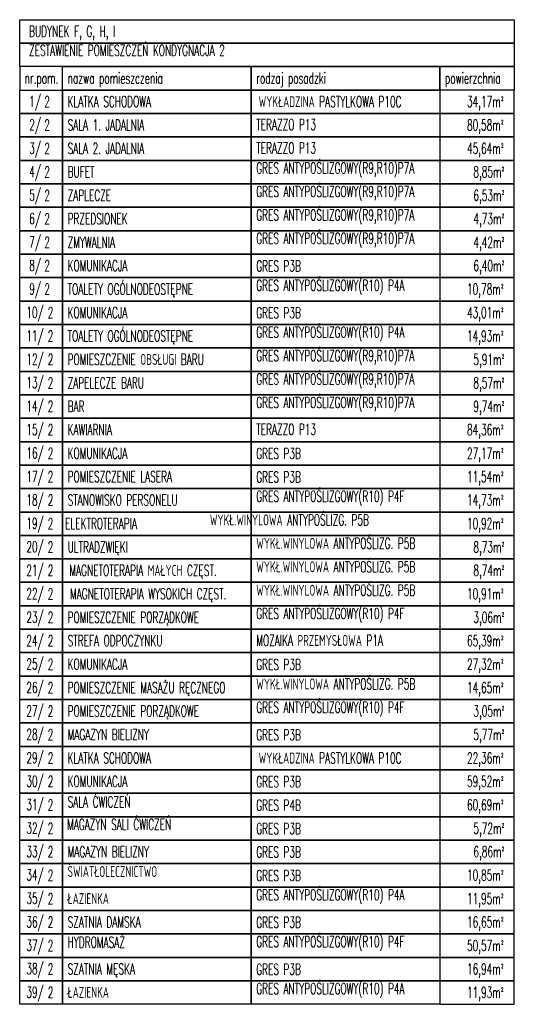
# Model space of a CAD drawing. Extents: x -7228 to 74941, y -112898 to 85621.
# Tile 229 of 256: x 45619 to 46415, y -7630 to -6118. Entities that reach past the tile are written whole.
import ezdxf
from ezdxf.enums import TextEntityAlignment as Align

# ---------------------------------------------------------------- set-up
doc = ezdxf.new("R2010")
doc.units = 0
doc.layers.get('0').update_dxf_attribs({"color": 101, "linetype": 'CONTINUOUS'})
doc.layers.add('Opis-pom', color=6, linetype='CONTINUOUS')
doc.layers.add('Opis_pom_ramka', color=6, linetype='CONTINUOUS')
doc.styles.add('KA wymiar', font='romans.shx', dxfattribs={"width": 0.6})

# ---------------------------------------------------------------- blocks, each defined once
blk = doc.blocks.new('_opis_pom_metka')
at = {"layer": 'Opis_pom_ramka'}
blk.add_lwpolyline([(-33.1, 0), (32.9, 0), (32.9, -36), (-33.1, -36)], close=True, dxfattribs=at)
at = {"style": 'KA wymiar', "width": 0.6}
blk.add_attdef('KO/', text='', height=16.8, dxfattribs=at).set_placement((3.5, -25.9), align=Align.RIGHT)
blk.add_attdef('NR', (3.8, -26.2), '', height=16.8, dxfattribs=at)

msp = doc.modelspace()

# ---------------------------------------------------------------- linework, layer by layer
at = {"layer": 'Opis_pom_ramka'}
for points in [[(45619.383, -6118.356), (46379.41, -6118.356), (46379.41, -6154.356), (45619.383, -6154.356)], [(45619.383, -6154.356), (46379.41, -6154.356), (46379.41, -6190.356), (45619.383, -6190.356)], [(45619.383, -6226.356), (45685.383, -6226.356), (45685.383, -6190.356), (45619.383, -6190.356)], [(45685.383, -6190.356), (45975.311, -6190.356), (45975.311, -6226.356), (45685.383, -6226.356)], [(45975.311, -6190.356), (46265.24, -6190.356), (46265.24, -6226.356), (45975.311, -6226.356)], [(46265.24, -6190.356), (46379.41, -6190.356), (46379.41, -6226.356), (46265.24, -6226.356)], [(45685.383, -6226.356), (45975.311, -6226.356), (45975.311, -6262.356), (45685.383, -6262.356)], [(45975.311, -6226.356), (46265.24, -6226.356), (46265.24, -6262.356), (45975.311, -6262.356)], [(46265.24, -6262.356), (46379.41, -6262.356), (46379.41, -6226.356), (46265.24, -6226.356)], [(45685.383, -6262.356), (45975.311, -6262.356), (45975.311, -6298.356), (45685.383, -6298.356)], [(45975.311, -6262.356), (46265.24, -6262.356), (46265.24, -6298.356), (45975.311, -6298.356)], [(46265.24, -6298.356), (46379.41, -6298.356), (46379.41, -6262.356), (46265.24, -6262.356)], [(45685.383, -6298.356), (45975.311, -6298.356), (45975.311, -6334.356), (45685.383, -6334.356)], [(45975.311, -6298.356), (46265.24, -6298.356), (46265.24, -6334.356), (45975.311, -6334.356)], [(46265.24, -6334.356), (46379.41, -6334.356), (46379.41, -6298.356), (46265.24, -6298.356)], [(45685.383, -6334.356), (45975.311, -6334.356), (45975.311, -6370.356), (45685.383, -6370.356)], [(45975.311, -6334.356), (46265.24, -6334.356), (46265.24, -6370.356), (45975.311, -6370.356)], [(46265.24, -6370.356), (46379.41, -6370.356), (46379.41, -6334.356), (46265.24, -6334.356)], [(45685.383, -6370.356), (45975.311, -6370.356), (45975.311, -6406.356), (45685.383, -6406.356)], [(45975.311, -6370.356), (46265.24, -6370.356), (46265.24, -6406.356), (45975.311, -6406.356)], [(46265.24, -6406.356), (46379.41, -6406.356), (46379.41, -6370.356), (46265.24, -6370.356)], [(45685.383, -6406.356), (45975.311, -6406.356), (45975.311, -6442.356), (45685.383, -6442.356)], [(45975.311, -6406.356), (46265.24, -6406.356), (46265.24, -6442.356), (45975.311, -6442.356)], [(46265.24, -6442.356), (46379.41, -6442.356), (46379.41, -6406.356), (46265.24, -6406.356)], [(45685.383, -6442.356), (45975.311, -6442.356), (45975.311, -6478.356), (45685.383, -6478.356)], [(45975.311, -6442.356), (46265.24, -6442.356), (46265.24, -6478.356), (45975.311, -6478.356)], [(46265.24, -6478.356), (46379.41, -6478.356), (46379.41, -6442.356), (46265.24, -6442.356)], [(45685.383, -6478.356), (45975.311, -6478.356), (45975.311, -6514.356), (45685.383, -6514.356)], [(45975.311, -6478.356), (46265.24, -6478.356), (46265.24, -6514.356), (45975.311, -6514.356)], [(46265.24, -6514.356), (46379.41, -6514.356), (46379.41, -6478.356), (46265.24, -6478.356)], [(45685.383, -6514.356), (45975.311, -6514.356), (45975.311, -6550.356), (45685.383, -6550.356)], [(45975.311, -6514.356), (46265.24, -6514.356), (46265.24, -6550.356), (45975.311, -6550.356)], [(46265.24, -6550.356), (46379.41, -6550.356), (46379.41, -6514.356), (46265.24, -6514.356)], [(45685.383, -6550.356), (45975.311, -6550.356), (45975.311, -6586.356), (45685.383, -6586.356)], [(45975.311, -6550.356), (46265.24, -6550.356), (46265.24, -6586.356), (45975.311, -6586.356)], [(46265.24, -6586.356), (46379.41, -6586.356), (46379.41, -6550.356), (46265.24, -6550.356)], [(45685.383, -6586.356), (45975.311, -6586.356), (45975.311, -6622.356), (45685.383, -6622.356)], [(45975.311, -6586.356), (46265.24, -6586.356), (46265.24, -6622.356), (45975.311, -6622.356)], [(46265.24, -6622.356), (46379.41, -6622.356), (46379.41, -6586.356), (46265.24, -6586.356)], [(45685.383, -6622.356), (45975.311, -6622.356), (45975.311, -6658.356), (45685.383, -6658.356)], [(45975.311, -6622.356), (46265.24, -6622.356), (46265.24, -6658.356), (45975.311, -6658.356)], [(46265.24, -6658.356), (46379.41, -6658.356), (46379.41, -6622.356), (46265.24, -6622.356)], [(45685.383, -6658.356), (45975.311, -6658.356), (45975.311, -6694.356), (45685.383, -6694.356)], [(45975.311, -6658.356), (46265.24, -6658.356), (46265.24, -6694.356), (45975.311, -6694.356)], [(46265.24, -6694.356), (46379.41, -6694.356), (46379.41, -6658.356), (46265.24, -6658.356)], [(45685.383, -6694.356), (45975.311, -6694.356), (45975.311, -6730.356), (45685.383, -6730.356)], [(45975.311, -6694.356), (46265.24, -6694.356), (46265.24, -6730.356), (45975.311, -6730.356)], [(46265.24, -6730.356), (46379.41, -6730.356), (46379.41, -6694.356), (46265.24, -6694.356)], [(45685.383, -6730.356), (45975.311, -6730.356), (45975.311, -6766.356), (45685.383, -6766.356)], [(45975.311, -6730.356), (46265.24, -6730.356), (46265.24, -6766.356), (45975.311, -6766.356)], [(46265.24, -6766.356), (46379.41, -6766.356), (46379.41, -6730.356), (46265.24, -6730.356)], [(45685.383, -6766.356), (45975.311, -6766.356), (45975.311, -6802.356), (45685.383, -6802.356)], [(45975.311, -6766.356), (46265.24, -6766.356), (46265.24, -6802.356), (45975.311, -6802.356)], [(46265.24, -6802.356), (46379.41, -6802.356), (46379.41, -6766.356), (46265.24, -6766.356)], [(45685.383, -6802.356), (45975.311, -6802.356), (45975.311, -6838.356), (45685.383, -6838.356)], [(45975.311, -6802.356), (46265.24, -6802.356), (46265.24, -6838.356), (45975.311, -6838.356)], [(46265.24, -6838.356), (46379.41, -6838.356), (46379.41, -6802.356), (46265.24, -6802.356)], [(45685.383, -6838.356), (45975.311, -6838.356), (45975.311, -6874.356), (45685.383, -6874.356)], [(45975.311, -6838.356), (46265.24, -6838.356), (46265.24, -6874.356), (45975.311, -6874.356)], [(46265.24, -6874.356), (46379.41, -6874.356), (46379.41, -6838.356), (46265.24, -6838.356)], [(45685.383, -6874.356), (45975.311, -6874.356), (45975.311, -6910.356), (45685.383, -6910.356)], [(45975.311, -6874.356), (46265.24, -6874.356), (46265.24, -6910.356), (45975.311, -6910.356)], [(46265.24, -6910.356), (46379.41, -6910.356), (46379.41, -6874.356), (46265.24, -6874.356)], [(45685.383, -6910.356), (45975.311, -6910.356), (45975.311, -6946.356), (45685.383, -6946.356)], [(45975.311, -6910.356), (46265.24, -6910.356), (46265.24, -6946.356), (45975.311, -6946.356)], [(46265.24, -6946.356), (46379.41, -6946.356), (46379.41, -6910.356), (46265.24, -6910.356)], [(45685.383, -6946.356), (45975.311, -6946.356), (45975.311, -6982.356), (45685.383, -6982.356)], [(45975.311, -6946.356), (46265.24, -6946.356), (46265.24, -6982.356), (45975.311, -6982.356)], [(46265.24, -6982.356), (46379.41, -6982.356), (46379.41, -6946.356), (46265.24, -6946.356)], [(45685.383, -6982.356), (45975.311, -6982.356), (45975.311, -7018.356), (45685.383, -7018.356)], [(45975.311, -6982.356), (46265.24, -6982.356), (46265.24, -7018.356), (45975.311, -7018.356)], [(46265.24, -7018.356), (46379.41, -7018.356), (46379.41, -6982.356), (46265.24, -6982.356)], [(45685.383, -7018.356), (45975.311, -7018.356), (45975.311, -7054.356), (45685.383, -7054.356)], [(45975.311, -7018.356), (46265.24, -7018.356), (46265.24, -7054.356), (45975.311, -7054.356)], [(46265.24, -7054.356), (46379.41, -7054.356), (46379.41, -7018.356), (46265.24, -7018.356)], [(45685.383, -7054.356), (45975.311, -7054.356), (45975.311, -7090.356), (45685.383, -7090.356)], [(45975.311, -7054.356), (46265.24, -7054.356), (46265.24, -7090.356), (45975.311, -7090.356)], [(46265.24, -7090.356), (46379.41, -7090.356), (46379.41, -7054.356), (46265.24, -7054.356)], [(45685.383, -7090.356), (45975.311, -7090.356), (45975.311, -7126.356), (45685.383, -7126.356)], [(45975.311, -7090.356), (46265.24, -7090.356), (46265.24, -7126.356), (45975.311, -7126.356)], [(46265.24, -7126.356), (46379.41, -7126.356), (46379.41, -7090.356), (46265.24, -7090.356)], [(45685.383, -7126.356), (45975.311, -7126.356), (45975.311, -7162.356), (45685.383, -7162.356)], [(45975.311, -7126.356), (46265.24, -7126.356), (46265.24, -7162.356), (45975.311, -7162.356)], [(46265.24, -7162.356), (46379.41, -7162.356), (46379.41, -7126.356), (46265.24, -7126.356)], [(45685.383, -7162.356), (45975.311, -7162.356), (45975.311, -7198.356), (45685.383, -7198.356)], [(45975.311, -7162.356), (46265.24, -7162.356), (46265.24, -7198.356), (45975.311, -7198.356)], [(46265.24, -7198.356), (46379.41, -7198.356), (46379.41, -7162.356), (46265.24, -7162.356)], [(45685.383, -7198.356), (45975.311, -7198.356), (45975.311, -7234.356), (45685.383, -7234.356)], [(45975.311, -7198.356), (46265.24, -7198.356), (46265.24, -7234.356), (45975.311, -7234.356)], [(46265.24, -7234.356), (46379.41, -7234.356), (46379.41, -7198.356), (46265.24, -7198.356)], [(45685.383, -7234.356), (45975.311, -7234.356), (45975.311, -7270.356), (45685.383, -7270.356)], [(45975.311, -7234.356), (46265.24, -7234.356), (46265.24, -7270.356), (45975.311, -7270.356)], [(46265.24, -7270.356), (46379.41, -7270.356), (46379.41, -7234.356), (46265.24, -7234.356)], [(45685.383, -7270.356), (45975.311, -7270.356), (45975.311, -7306.356), (45685.383, -7306.356)], [(45975.311, -7270.356), (46265.24, -7270.356), (46265.24, -7306.356), (45975.311, -7306.356)], [(46265.24, -7306.356), (46379.41, -7306.356), (46379.41, -7270.356), (46265.24, -7270.356)], [(45685.383, -7306.356), (45975.311, -7306.356), (45975.311, -7342.356), (45685.383, -7342.356)], [(45975.311, -7306.356), (46265.24, -7306.356), (46265.24, -7342.356), (45975.311, -7342.356)], [(46265.24, -7342.356), (46379.41, -7342.356), (46379.41, -7306.356), (46265.24, -7306.356)], [(45685.383, -7342.356), (45975.311, -7342.356), (45975.311, -7378.356), (45685.383, -7378.356)], [(45975.311, -7342.356), (46265.24, -7342.356), (46265.24, -7378.356), (45975.311, -7378.356)], [(46265.24, -7378.356), (46379.41, -7378.356), (46379.41, -7342.356), (46265.24, -7342.356)], [(45685.383, -7378.356), (45975.311, -7378.356), (45975.311, -7414.356), (45685.383, -7414.356)], [(45975.311, -7378.356), (46265.24, -7378.356), (46265.24, -7414.356), (45975.311, -7414.356)], [(46265.24, -7414.356), (46379.41, -7414.356), (46379.41, -7378.356), (46265.24, -7378.356)], [(45685.383, -7414.356), (45975.311, -7414.356), (45975.311, -7450.356), (45685.383, -7450.356)], [(45975.311, -7414.356), (46265.24, -7414.356), (46265.24, -7450.356), (45975.311, -7450.356)], [(46265.24, -7450.356), (46379.41, -7450.356), (46379.41, -7414.356), (46265.24, -7414.356)], [(45685.383, -7450.356), (45975.311, -7450.356), (45975.311, -7486.356), (45685.383, -7486.356)], [(45975.311, -7450.356), (46265.24, -7450.356), (46265.24, -7486.356), (45975.311, -7486.356)], [(46265.24, -7486.356), (46379.41, -7486.356), (46379.41, -7450.356), (46265.24, -7450.356)], [(45685.383, -7486.356), (45975.311, -7486.356), (45975.311, -7522.356), (45685.383, -7522.356)], [(45975.311, -7486.356), (46265.24, -7486.356), (46265.24, -7522.356), (45975.311, -7522.356)], [(46265.24, -7522.356), (46379.41, -7522.356), (46379.41, -7486.356), (46265.24, -7486.356)], [(45685.383, -7522.356), (45975.311, -7522.356), (45975.311, -7558.356), (45685.383, -7558.356)], [(45975.311, -7522.356), (46265.24, -7522.356), (46265.24, -7558.356), (45975.311, -7558.356)], [(46265.24, -7558.356), (46379.41, -7558.356), (46379.41, -7522.356), (46265.24, -7522.356)], [(45685.383, -7558.356), (45975.311, -7558.356), (45975.311, -7594.356), (45685.383, -7594.356)], [(45975.311, -7558.356), (46265.24, -7558.356), (46265.24, -7594.356), (45975.311, -7594.356)], [(46265.24, -7594.356), (46379.41, -7594.356), (46379.41, -7558.356), (46265.24, -7558.356)], [(45685.383, -7594.356), (45975.311, -7594.356), (45975.311, -7630.356), (45685.383, -7630.356)], [(45975.311, -7594.356), (46265.24, -7594.356), (46265.24, -7630.356), (45975.311, -7630.356)], [(46265.24, -7630.356), (46379.41, -7630.356), (46379.41, -7594.356), (46265.24, -7594.356)]]:
    msp.add_lwpolyline(points, close=True, dxfattribs=at)

# ---------------------------------------------------------------- block references
at = {"layer": 'Opis-pom'}
ref = msp.add_blockref('_opis_pom_metka', (45652.51, -6226.356), dxfattribs=at)
ref.add_attrib('KO/', '1/', dxfattribs={"layer": '0', "height": 16.8, "style": 'KA wymiar', "width": 0.6}).set_placement((45652.194, -6252.224), align=Align.RIGHT)
ref.add_attrib('NR', '2', (45657.266, -6252.52), dxfattribs={"layer": '0', "height": 16.8, "style": 'KA wymiar', "width": 0.6})
ref = msp.add_blockref('_opis_pom_metka', (45652.51, -6262.356), dxfattribs=at)
ref.add_attrib('KO/', '2/', dxfattribs={"layer": '0', "height": 16.8, "style": 'KA wymiar', "width": 0.6}).set_placement((45652.194, -6288.224), align=Align.RIGHT)
ref.add_attrib('NR', '2', (45657.266, -6288.52), dxfattribs={"layer": '0', "height": 16.8, "style": 'KA wymiar', "width": 0.6})
ref = msp.add_blockref('_opis_pom_metka', (45652.51, -6298.356), dxfattribs=at)
ref.add_attrib('KO/', '3/', dxfattribs={"layer": '0', "height": 16.8, "style": 'KA wymiar', "width": 0.6}).set_placement((45652.194, -6324.224), align=Align.RIGHT)
ref.add_attrib('NR', '2', (45657.266, -6324.52), dxfattribs={"layer": '0', "height": 16.8, "style": 'KA wymiar', "width": 0.6})
ref = msp.add_blockref('_opis_pom_metka', (45652.51, -6334.356), dxfattribs=at)
ref.add_attrib('KO/', '4/', dxfattribs={"layer": '0', "height": 16.8, "style": 'KA wymiar', "width": 0.6}).set_placement((45652.194, -6360.224), align=Align.RIGHT)
ref.add_attrib('NR', '2', (45657.266, -6360.52), dxfattribs={"layer": '0', "height": 16.8, "style": 'KA wymiar', "width": 0.6})
ref = msp.add_blockref('_opis_pom_metka', (45652.51, -6370.356), dxfattribs=at)
ref.add_attrib('KO/', '5/', dxfattribs={"layer": '0', "height": 16.8, "style": 'KA wymiar', "width": 0.6}).set_placement((45652.194, -6396.224), align=Align.RIGHT)
ref.add_attrib('NR', '2', (45657.266, -6396.52), dxfattribs={"layer": '0', "height": 16.8, "style": 'KA wymiar', "width": 0.6})
ref = msp.add_blockref('_opis_pom_metka', (45652.51, -6406.356), dxfattribs=at)
ref.add_attrib('KO/', '6/', dxfattribs={"layer": '0', "height": 16.8, "style": 'KA wymiar', "width": 0.6}).set_placement((45652.194, -6432.224), align=Align.RIGHT)
ref.add_attrib('NR', '2', (45657.266, -6432.52), dxfattribs={"layer": '0', "height": 16.8, "style": 'KA wymiar', "width": 0.6})
ref = msp.add_blockref('_opis_pom_metka', (45652.51, -6442.356), dxfattribs=at)
ref.add_attrib('KO/', '7/', dxfattribs={"layer": '0', "height": 16.8, "style": 'KA wymiar', "width": 0.6}).set_placement((45652.194, -6468.224), align=Align.RIGHT)
ref.add_attrib('NR', '2', (45657.266, -6468.52), dxfattribs={"layer": '0', "height": 16.8, "style": 'KA wymiar', "width": 0.6})
ref = msp.add_blockref('_opis_pom_metka', (45652.51, -6478.356), dxfattribs=at)
ref.add_attrib('KO/', '8/', dxfattribs={"layer": '0', "height": 16.8, "style": 'KA wymiar', "width": 0.6}).set_placement((45652.194, -6504.224), align=Align.RIGHT)
ref.add_attrib('NR', '2', (45657.266, -6504.52), dxfattribs={"layer": '0', "height": 16.8, "style": 'KA wymiar', "width": 0.6})
ref = msp.add_blockref('_opis_pom_metka', (45652.51, -6514.356), dxfattribs=at)
ref.add_attrib('KO/', '9/', dxfattribs={"layer": '0', "height": 16.8, "style": 'KA wymiar', "width": 0.6}).set_placement((45652.194, -6540.224), align=Align.RIGHT)
ref.add_attrib('NR', '2', (45657.266, -6540.52), dxfattribs={"layer": '0', "height": 16.8, "style": 'KA wymiar', "width": 0.6})
ref = msp.add_blockref('_opis_pom_metka', (45652.51, -6550.356), dxfattribs=at)
ref.add_attrib('KO/', '10/', dxfattribs={"layer": '0', "height": 16.8, "style": 'KA wymiar', "width": 0.6}).set_placement((45656.431, -6576.224), align=Align.RIGHT)
ref.add_attrib('NR', '2', (45662.57, -6576.52), dxfattribs={"layer": '0', "height": 16.8, "style": 'KA wymiar', "width": 0.6})
ref = msp.add_blockref('_opis_pom_metka', (45652.51, -6586.356), dxfattribs=at)
ref.add_attrib('KO/', '11/', dxfattribs={"layer": '0', "height": 16.8, "style": 'KA wymiar', "width": 0.6}).set_placement((45656.431, -6612.224), align=Align.RIGHT)
ref.add_attrib('NR', '2', (45662.57, -6612.52), dxfattribs={"layer": '0', "height": 16.8, "style": 'KA wymiar', "width": 0.6})
ref = msp.add_blockref('_opis_pom_metka', (45652.51, -6622.356), dxfattribs=at)
ref.add_attrib('KO/', '12/', dxfattribs={"layer": '0', "height": 16.8, "style": 'KA wymiar', "width": 0.6}).set_placement((45656.431, -6648.224), align=Align.RIGHT)
ref.add_attrib('NR', '2', (45662.57, -6648.52), dxfattribs={"layer": '0', "height": 16.8, "style": 'KA wymiar', "width": 0.6})
ref = msp.add_blockref('_opis_pom_metka', (45652.51, -6658.356), dxfattribs=at)
ref.add_attrib('KO/', '13/', dxfattribs={"layer": '0', "height": 16.8, "style": 'KA wymiar', "width": 0.6}).set_placement((45656.431, -6684.224), align=Align.RIGHT)
ref.add_attrib('NR', '2', (45662.57, -6684.52), dxfattribs={"layer": '0', "height": 16.8, "style": 'KA wymiar', "width": 0.6})
ref = msp.add_blockref('_opis_pom_metka', (45652.51, -6694.356), dxfattribs=at)
ref.add_attrib('KO/', '14/', dxfattribs={"layer": '0', "height": 16.8, "style": 'KA wymiar', "width": 0.6}).set_placement((45656.431, -6720.224), align=Align.RIGHT)
ref.add_attrib('NR', '2', (45662.57, -6720.52), dxfattribs={"layer": '0', "height": 16.8, "style": 'KA wymiar', "width": 0.6})
ref = msp.add_blockref('_opis_pom_metka', (45652.51, -6730.356), dxfattribs=at)
ref.add_attrib('KO/', '15/', dxfattribs={"layer": '0', "height": 16.8, "style": 'KA wymiar', "width": 0.6}).set_placement((45656.431, -6756.224), align=Align.RIGHT)
ref.add_attrib('NR', '2', (45662.57, -6756.52), dxfattribs={"layer": '0', "height": 16.8, "style": 'KA wymiar', "width": 0.6})
ref = msp.add_blockref('_opis_pom_metka', (45652.51, -6766.356), dxfattribs=at)
ref.add_attrib('KO/', '16/', dxfattribs={"layer": '0', "height": 16.8, "style": 'KA wymiar', "width": 0.6}).set_placement((45656.431, -6792.224), align=Align.RIGHT)
ref.add_attrib('NR', '2', (45662.57, -6792.52), dxfattribs={"layer": '0', "height": 16.8, "style": 'KA wymiar', "width": 0.6})
ref = msp.add_blockref('_opis_pom_metka', (45652.51, -6802.356), dxfattribs=at)
ref.add_attrib('KO/', '17/', dxfattribs={"layer": '0', "height": 16.8, "style": 'KA wymiar', "width": 0.6}).set_placement((45656.431, -6828.224), align=Align.RIGHT)
ref.add_attrib('NR', '2', (45662.57, -6828.52), dxfattribs={"layer": '0', "height": 16.8, "style": 'KA wymiar', "width": 0.6})
ref = msp.add_blockref('_opis_pom_metka', (45652.51, -6838.356), dxfattribs=at)
ref.add_attrib('KO/', '18/', dxfattribs={"layer": '0', "height": 16.8, "style": 'KA wymiar', "width": 0.6}).set_placement((45656.431, -6864.224), align=Align.RIGHT)
ref.add_attrib('NR', '2', (45662.57, -6864.52), dxfattribs={"layer": '0', "height": 16.8, "style": 'KA wymiar', "width": 0.6})
ref = msp.add_blockref('_opis_pom_metka', (45652.51, -6874.356), dxfattribs=at)
ref.add_attrib('KO/', '19/', dxfattribs={"layer": '0', "height": 16.8, "style": 'KA wymiar', "width": 0.6}).set_placement((45656.431, -6900.224), align=Align.RIGHT)
ref.add_attrib('NR', '2', (45662.57, -6900.52), dxfattribs={"layer": '0', "height": 16.8, "style": 'KA wymiar', "width": 0.6})
ref = msp.add_blockref('_opis_pom_metka', (45652.51, -6910.356), dxfattribs=at)
ref.add_attrib('KO/', '20/', dxfattribs={"layer": '0', "height": 16.8, "style": 'KA wymiar', "width": 0.6}).set_placement((45656.431, -6936.224), align=Align.RIGHT)
ref.add_attrib('NR', '2', (45662.57, -6936.52), dxfattribs={"layer": '0', "height": 16.8, "style": 'KA wymiar', "width": 0.6})
ref = msp.add_blockref('_opis_pom_metka', (45652.51, -6946.356), dxfattribs=at)
ref.add_attrib('KO/', '21/', dxfattribs={"layer": '0', "height": 16.8, "style": 'KA wymiar', "width": 0.6}).set_placement((45656.431, -6972.224), align=Align.RIGHT)
ref.add_attrib('NR', '2', (45662.57, -6972.52), dxfattribs={"layer": '0', "height": 16.8, "style": 'KA wymiar', "width": 0.6})
ref = msp.add_blockref('_opis_pom_metka', (45652.51, -6982.356), dxfattribs=at)
ref.add_attrib('KO/', '22/', dxfattribs={"layer": '0', "height": 16.8, "style": 'KA wymiar', "width": 0.6}).set_placement((45656.431, -7008.224), align=Align.RIGHT)
ref.add_attrib('NR', '2', (45662.57, -7008.52), dxfattribs={"layer": '0', "height": 16.8, "style": 'KA wymiar', "width": 0.6})
ref = msp.add_blockref('_opis_pom_metka', (45652.51, -7018.356), dxfattribs=at)
ref.add_attrib('KO/', '23/', dxfattribs={"layer": '0', "height": 16.8, "style": 'KA wymiar', "width": 0.6}).set_placement((45656.431, -7044.224), align=Align.RIGHT)
ref.add_attrib('NR', '2', (45662.57, -7044.52), dxfattribs={"layer": '0', "height": 16.8, "style": 'KA wymiar', "width": 0.6})
ref = msp.add_blockref('_opis_pom_metka', (45652.51, -7054.356), dxfattribs=at)
ref.add_attrib('KO/', '24/', dxfattribs={"layer": '0', "height": 16.8, "style": 'KA wymiar', "width": 0.6}).set_placement((45656.431, -7080.224), align=Align.RIGHT)
ref.add_attrib('NR', '2', (45662.57, -7080.52), dxfattribs={"layer": '0', "height": 16.8, "style": 'KA wymiar', "width": 0.6})
ref = msp.add_blockref('_opis_pom_metka', (45652.51, -7090.356), dxfattribs=at)
ref.add_attrib('KO/', '25/', dxfattribs={"layer": '0', "height": 16.8, "style": 'KA wymiar', "width": 0.6}).set_placement((45656.431, -7116.224), align=Align.RIGHT)
ref.add_attrib('NR', '2', (45662.57, -7116.52), dxfattribs={"layer": '0', "height": 16.8, "style": 'KA wymiar', "width": 0.6})
ref = msp.add_blockref('_opis_pom_metka', (45652.51, -7126.356), dxfattribs=at)
ref.add_attrib('KO/', '26/', dxfattribs={"layer": '0', "height": 16.8, "style": 'KA wymiar', "width": 0.6}).set_placement((45656.431, -7152.224), align=Align.RIGHT)
ref.add_attrib('NR', '2', (45662.57, -7152.52), dxfattribs={"layer": '0', "height": 16.8, "style": 'KA wymiar', "width": 0.6})
ref = msp.add_blockref('_opis_pom_metka', (45652.51, -7162.356), dxfattribs=at)
ref.add_attrib('KO/', '27/', dxfattribs={"layer": '0', "height": 16.8, "style": 'KA wymiar', "width": 0.6}).set_placement((45656.431, -7188.224), align=Align.RIGHT)
ref.add_attrib('NR', '2', (45662.57, -7188.52), dxfattribs={"layer": '0', "height": 16.8, "style": 'KA wymiar', "width": 0.6})
ref = msp.add_blockref('_opis_pom_metka', (45652.51, -7198.356), dxfattribs=at)
ref.add_attrib('KO/', '28/', dxfattribs={"layer": '0', "height": 16.8, "style": 'KA wymiar', "width": 0.6}).set_placement((45656.431, -7224.224), align=Align.RIGHT)
ref.add_attrib('NR', '2', (45662.57, -7224.52), dxfattribs={"layer": '0', "height": 16.8, "style": 'KA wymiar', "width": 0.6})
ref = msp.add_blockref('_opis_pom_metka', (45652.51, -7234.356), dxfattribs=at)
ref.add_attrib('KO/', '29/', dxfattribs={"layer": '0', "height": 16.8, "style": 'KA wymiar', "width": 0.6}).set_placement((45656.431, -7260.224), align=Align.RIGHT)
ref.add_attrib('NR', '2', (45662.57, -7260.52), dxfattribs={"layer": '0', "height": 16.8, "style": 'KA wymiar', "width": 0.6})
ref = msp.add_blockref('_opis_pom_metka', (45652.51, -7270.356), dxfattribs=at)
ref.add_attrib('KO/', '30/', dxfattribs={"layer": '0', "height": 16.8, "style": 'KA wymiar', "width": 0.6}).set_placement((45656.431, -7296.224), align=Align.RIGHT)
ref.add_attrib('NR', '2', (45662.57, -7296.52), dxfattribs={"layer": '0', "height": 16.8, "style": 'KA wymiar', "width": 0.6})
ref = msp.add_blockref('_opis_pom_metka', (45652.51, -7306.356), dxfattribs=at)
ref.add_attrib('KO/', '31/', dxfattribs={"layer": '0', "height": 16.8, "style": 'KA wymiar', "width": 0.6}).set_placement((45656.431, -7332.224), align=Align.RIGHT)
ref.add_attrib('NR', '2', (45662.57, -7332.52), dxfattribs={"layer": '0', "height": 16.8, "style": 'KA wymiar', "width": 0.6})
ref = msp.add_blockref('_opis_pom_metka', (45652.51, -7342.356), dxfattribs=at)
ref.add_attrib('KO/', '32/', dxfattribs={"layer": '0', "height": 16.8, "style": 'KA wymiar', "width": 0.6}).set_placement((45656.431, -7368.224), align=Align.RIGHT)
ref.add_attrib('NR', '2', (45662.57, -7368.52), dxfattribs={"layer": '0', "height": 16.8, "style": 'KA wymiar', "width": 0.6})
ref = msp.add_blockref('_opis_pom_metka', (45652.51, -7378.356), dxfattribs=at)
ref.add_attrib('KO/', '33/', dxfattribs={"layer": '0', "height": 16.8, "style": 'KA wymiar', "width": 0.6}).set_placement((45656.431, -7404.224), align=Align.RIGHT)
ref.add_attrib('NR', '2', (45662.57, -7404.52), dxfattribs={"layer": '0', "height": 16.8, "style": 'KA wymiar', "width": 0.6})
ref = msp.add_blockref('_opis_pom_metka', (45652.51, -7414.356), dxfattribs=at)
ref.add_attrib('KO/', '34/', dxfattribs={"layer": '0', "height": 16.8, "style": 'KA wymiar', "width": 0.6}).set_placement((45656.431, -7440.224), align=Align.RIGHT)
ref.add_attrib('NR', '2', (45662.57, -7440.52), dxfattribs={"layer": '0', "height": 16.8, "style": 'KA wymiar', "width": 0.6})
ref = msp.add_blockref('_opis_pom_metka', (45652.51, -7450.356), dxfattribs=at)
ref.add_attrib('KO/', '35/', dxfattribs={"layer": '0', "height": 16.8, "style": 'KA wymiar', "width": 0.6}).set_placement((45656.431, -7476.224), align=Align.RIGHT)
ref.add_attrib('NR', '2', (45662.57, -7476.52), dxfattribs={"layer": '0', "height": 16.8, "style": 'KA wymiar', "width": 0.6})
ref = msp.add_blockref('_opis_pom_metka', (45652.51, -7486.356), dxfattribs=at)
ref.add_attrib('KO/', '36/', dxfattribs={"layer": '0', "height": 16.8, "style": 'KA wymiar', "width": 0.6}).set_placement((45656.431, -7512.224), align=Align.RIGHT)
ref.add_attrib('NR', '2', (45662.57, -7512.52), dxfattribs={"layer": '0', "height": 16.8, "style": 'KA wymiar', "width": 0.6})
ref = msp.add_blockref('_opis_pom_metka', (45652.51, -7522.356), dxfattribs=at)
ref.add_attrib('KO/', '37/', dxfattribs={"layer": '0', "height": 16.8, "style": 'KA wymiar', "width": 0.6}).set_placement((45656.431, -7548.224), align=Align.RIGHT)
ref.add_attrib('NR', '2', (45662.57, -7548.52), dxfattribs={"layer": '0', "height": 16.8, "style": 'KA wymiar', "width": 0.6})
ref = msp.add_blockref('_opis_pom_metka', (45652.51, -7558.356), dxfattribs=at)
ref.add_attrib('KO/', '38/', dxfattribs={"layer": '0', "height": 16.8, "style": 'KA wymiar', "width": 0.6}).set_placement((45656.431, -7584.224), align=Align.RIGHT)
ref.add_attrib('NR', '2', (45662.57, -7584.52), dxfattribs={"layer": '0', "height": 16.8, "style": 'KA wymiar', "width": 0.6})
ref = msp.add_blockref('_opis_pom_metka', (45652.51, -7594.356), dxfattribs=at)
ref.add_attrib('KO/', '39/', dxfattribs={"layer": '0', "height": 16.8, "style": 'KA wymiar', "width": 0.6}).set_placement((45656.431, -7620.224), align=Align.RIGHT)
ref.add_attrib('NR', '2', (45662.57, -7620.52), dxfattribs={"layer": '0', "height": 16.8, "style": 'KA wymiar', "width": 0.6})

# ---------------------------------------------------------------- texts
at = {"layer": 'Opis-pom', "attachment_point": 1, "style": 'KA wymiar'}
for s, insert, char_height, width in [('BUDYNEK F, G, H, I', (45633.816, -6127.96), 16.78496, 2040.62113), ('ZESTAWIENIE POMIESZCZEŃ KONDYGNACJA 2', (45633.816, -6157.122), 16.78496, 2040.62113), ('KLATKA SCHODOWA', (45693.052, -6235.681), 16.78496, 2040.62113), ('WYKŁADZINA PASTYLKOWA P10C', (45986.659, -6235.811), 16.78496, 2040.62113), ('34,17m{\\fISOCPEUR|b0|i0|c238|p34;²}', (46306.945, -6235.681), 16.78496, 2040.62113), ('SALA 1. JADALNIA', (45693.052, -6271.681), 16.78496, 2040.62113), ('TERAZZO P13', (45982.981, -6271.052), 16.78496, 2040.62113), ('80,58m{\\fISOCPEUR|b0|i0|c238|p34;²}', (46306.945, -6271.681), 16.78496, 2040.62113), ('45,64m{\\fISOCPEUR|b0|i0|c238|p34;²}', (46306.945, -6307.681), 16.78496, 2040.62113), ('SALA 2. JADALNIA', (45693.052, -6307.681), 16.78496, 2040.62113), ('TERAZZO P13', (45982.981, -6307.052), 16.78496, 2040.62113), ('GRES ANTYPOŚLIZGOWY(R9,R10)P7A', (45982.981, -6337.819), 16.78496, 2040.62113), ('BUFET', (45693.052, -6343.681), 16.785, 2040.62113), ('8,85m{\\fISOCPEUR|b0|i0|c238|p34;²}', (46316.731, -6343.681), 16.78496, 2040.62113), ('ZAPLECZE', (45693.052, -6379.681), 16.785, 2040.62113), ('GRES ANTYPOŚLIZGOWY(R9,R10)P7A', (45982.981, -6373.819), 16.78496, 2040.62113), ('6,53m{\\fISOCPEUR|b0|i0|c238|p34;²}', (46316.731, -6379.681), 16.78496, 2040.62113), ('GRES ANTYPOŚLIZGOWY(R9,R10)P7A', (45982.981, -6409.819), 16.78496, 2040.62113), ('PRZEDSIONEK', (45693.052, -6415.681), 16.78496, 2040.62113), ('4,73m{\\fISOCPEUR|b0|i0|c238|p34;²}', (46316.731, -6415.681), 16.78496, 2040.62113), ('ZMYWALNIA', (45693.052, -6451.681), 16.785, 2040.62113), ('GRES ANTYPOŚLIZGOWY(R9,R10)P7A', (45982.981, -6445.819), 16.78496, 2040.62113), ('4,42m{\\fISOCPEUR|b0|i0|c238|p34;²}', (46316.731, -6451.681), 16.78496, 2040.62113), ('6,40m{\\fISOCPEUR|b0|i0|c238|p34;²}', (46316.731, -6487.681), 16.78496, 2040.62113), ('KOMUNIKACJA', (45693.052, -6487.681), 16.78496, 2040.62113), ('GRES P3B', (45982.981, -6488.158), 16.785, 2040.62113), ('GRES ANTYPOŚLIZGOWY(R10) P4A', (45982.981, -6517.819), 16.78496, 2040.62113), ('TOALETY OGÓLNODEOSTĘPNE', (45693.052, -6523.681), 16.78496, 2040.62113), ('10,78m{\\fISOCPEUR|b0|i0|c238|p34;²}', (46306.945, -6523.681), 16.78496, 2040.62113), ('KOMUNIKACJA', (45693.052, -6559.681), 16.78496, 2040.62113), ('GRES P3B', (45982.981, -6560.158), 16.785, 2040.62113), ('43,01m{\\fISOCPEUR|b0|i0|c238|p34;²}', (46306.945, -6559.681), 16.78496, 2040.62113), ('TOALETY OGÓLNODEOSTĘPNE', (45693.052, -6595.681), 16.78496, 2040.62113), ('GRES ANTYPOŚLIZGOWY(R10) P4A', (45982.981, -6589.819), 16.78496, 2040.62113), ('14,93m{\\fISOCPEUR|b0|i0|c238|p34;²}', (46306.945, -6595.681), 16.78496, 2040.62113), ('GRES ANTYPOŚLIZGOWY(R9,R10)P7A', (45982.981, -6625.819), 16.78496, 2040.62113), ('POMIESZCZENIE OBSŁUGI BARU', (45693.052, -6631.681), 16.78496, 2040.62113), ('5,91m{\\fISOCPEUR|b0|i0|c238|p34;²}', (46316.731, -6631.681), 16.78496, 2040.62113), ('ZAPELECZE BARU', (45693.052, -6667.681), 16.78496, 2040.62113), ('GRES ANTYPOŚLIZGOWY(R9,R10)P7A', (45982.981, -6661.819), 16.78496, 2040.62113), ('8,57m{\\fISOCPEUR|b0|i0|c238|p34;²}', (46316.731, -6667.681), 16.78496, 2040.62113), ('GRES ANTYPOŚLIZGOWY(R9,R10)P7A', (45982.981, -6697.819), 16.78496, 2040.62113), ('BAR', (45693.052, -6703.681), 16.785, 2040.62113), ('9,74m{\\fISOCPEUR|b0|i0|c238|p34;²}', (46316.731, -6703.681), 16.78496, 2040.62113), ('KAWIARNIA', (45693.052, -6739.681), 16.785, 2040.62113), ('TERAZZO P13', (45982.981, -6739.052), 16.78496, 2040.62113), ('84,36m{\\fISOCPEUR|b0|i0|c238|p34;²}', (46306.945, -6739.681), 16.78496, 2040.62113), ('27,17m{\\fISOCPEUR|b0|i0|c238|p34;²}', (46306.945, -6775.681), 16.78496, 2040.62113), ('KOMUNIKACJA', (45693.052, -6775.681), 16.78496, 2040.62113), ('GRES P3B', (45982.981, -6776.158), 16.785, 2040.62113), ('POMIESZCZENIE LASERA', (45693.052, -6811.681), 16.78496, 2040.62113), ('GRES P3B', (45982.981, -6812.158), 16.785, 2040.62113), ('11,54m{\\fISOCPEUR|b0|i0|c238|p34;²}', (46306.945, -6811.681), 16.78496, 2040.62113), ('STANOWISKO PERSONELU', (45693.052, -6847.681), 16.78496, 2040.62113), ('GRES ANTYPOŚLIZGOWY(R10) P4F', (45982.981, -6841.819), 16.78496, 2040.62113), ('14,73m{\\fISOCPEUR|b0|i0|c238|p34;²}', (46306.945, -6847.681), 16.78496, 2040.62113), ('WYKŁ.WINYLOWA ANTYPOŚLIZG. P5B', (45911.706, -6878.132), 16.78496, 2040.62113), ('ELEKTROTERAPIA', (45689.221, -6883.681), 16.78496, 1973.17686), ('10,92m{\\fISOCPEUR|b0|i0|c238|p34;²}', (46306.945, -6883.681), 16.78496, 2040.62113), ('ULTRADZWIĘKI', (45693.052, -6919.681), 16.78496, 2040.62113), ('WYKŁ.WINYLOWA ANTYPOŚLIZG. P5B', (45982.981, -6914.132), 16.78496, 2040.62113), ('8,73m{\\fISOCPEUR|b0|i0|c238|p34;²}', (46316.731, -6919.681), 16.78496, 2040.62113), ('MAGNETOTERAPIA MAŁYCH CZĘST.', (45695.721, -6955.681), 16.78496, 1966.67686), ('WYKŁ.WINYLOWA ANTYPOŚLIZG. P5B', (45982.981, -6950.132), 16.78496, 2040.62113), ('8,74m{\\fISOCPEUR|b0|i0|c238|p34;²}', (46316.731, -6955.681), 16.78496, 2040.62113), ('WYKŁ.WINYLOWA ANTYPOŚLIZG. P5B', (45982.981, -6986.132), 16.78496, 2040.62113), ('MAGNETOTERAPIA WYSOKICH CZĘST.', (45696.721, -6991.681), 16.78496, 1965.67686), ('10,91m{\\fISOCPEUR|b0|i0|c238|p34;²}', (46306.945, -6991.681), 16.78496, 2040.62113), ('POMIESZCZENIE PORZĄDKOWE', (45693.052, -7027.681), 16.78496, 2040.62113), ('GRES ANTYPOŚLIZGOWY(R10) P4F', (45982.981, -7021.819), 16.78496, 2040.62113), ('3,06m{\\fISOCPEUR|b0|i0|c238|p34;²}', (46316.731, -7027.681), 16.78496, 2040.62113), ('MOZAIKA PRZEMYSŁOWA P1A', (45982.981, -7063.191), 16.78496, 2040.62113), ('65,39m{\\fISOCPEUR|b0|i0|c238|p34;²}', (46306.945, -7063.681), 16.78496, 2040.62113), ('STREFA ODPOCZYNKU', (45693.052, -7063.681), 16.78496, 2040.62113), ('KOMUNIKACJA', (45693.052, -7099.681), 16.78496, 2040.62113), ('GRES P3B', (45982.981, -7100.158), 16.785, 2040.62113), ('27,32m{\\fISOCPEUR|b0|i0|c238|p34;²}', (46306.945, -7099.681), 16.78496, 2040.62113), ('POMIESZCZENIE MASAŻU RĘCZNEGO', (45693.052, -7135.681), 16.78496, 2040.62113), ('WYKŁ.WINYLOWA ANTYPOŚLIZG. P5B', (45982.981, -7130.132), 16.78496, 2040.62113), ('14,65m{\\fISOCPEUR|b0|i0|c238|p34;²}', (46306.945, -7135.681), 16.78496, 2040.62113), ('GRES ANTYPOŚLIZGOWY(R10) P4F', (45982.981, -7165.819), 16.78496, 2040.62113), ('POMIESZCZENIE PORZĄDKOWE', (45693.052, -7171.681), 16.78496, 2040.62113), ('3,05m{\\fISOCPEUR|b0|i0|c238|p34;²}', (46316.731, -7171.681), 16.78496, 2040.62113), ('MAGAZYN BIELIZNY', (45693.052, -7207.681), 16.78496, 2040.62113), ('GRES P3B', (45982.981, -7208.158), 16.785, 2040.62113), ('5,77m{\\fISOCPEUR|b0|i0|c238|p34;²}', (46316.731, -7207.681), 16.78496, 2040.62113), ('WYKŁADZINA PASTYLKOWA P10C', (45986.659, -7243.811), 16.78496, 2040.62113), ('22,36m{\\fISOCPEUR|b0|i0|c238|p34;²}', (46306.945, -7243.681), 16.78496, 2040.62113), ('KLATKA SCHODOWA', (45693.052, -7243.681), 16.78496, 2040.62113), ('KOMUNIKACJA', (45693.052, -7279.681), 16.78496, 2040.62113), ('GRES P3B', (45982.981, -7280.158), 16.785, 2040.62113), ('59,52m{\\fISOCPEUR|b0|i0|c238|p34;²}', (46306.945, -7279.681), 16.78496, 2040.62113), ('SALA ĆWICZEŃ', (45693.052, -7311.097), 16.78496, 2040.62113), ('GRES P4B', (45982.981, -7316.158), 16.785, 2040.62113), ('60,69m{\\fISOCPEUR|b0|i0|c238|p34;²}', (46306.945, -7315.681), 16.78496, 2040.62113), ('MAGAZYN SALI ĆWICZEŃ', (45692.237, -7345.735), 16.78496, 2040.62113), ('5,72m{\\fISOCPEUR|b0|i0|c238|p34;²}', (46316.731, -7351.681), 16.78496, 2040.62113), ('GRES P3B', (45982.981, -7352.158), 16.785, 2040.62113), ('MAGAZYN BIELIZNY', (45693.052, -7387.681), 16.78496, 2040.62113), ('GRES P3B', (45982.981, -7388.158), 16.785, 2040.62113), ('6,86m{\\fISOCPEUR|b0|i0|c238|p34;²}', (46316.731, -7387.681), 16.78496, 2040.62113), ('ŚWIATŁOLECZNICTWO', (45693.052, -7418.052), 16.78496, 2040.62113), ('GRES P3B', (45982.981, -7424.158), 16.785, 2040.62113), ('10,85m{\\fISOCPEUR|b0|i0|c238|p34;²}', (46306.945, -7423.681), 16.78496, 2040.62113), ('GRES ANTYPOŚLIZGOWY(R10) P4A', (45982.981, -7453.819), 16.78496, 2040.62113), ('ŁAZIENKA', (45693.052, -7459.681), 16.785, 2040.62113), ('11,95m{\\fISOCPEUR|b0|i0|c238|p34;²}', (46306.945, -7459.681), 16.78496, 2040.62113), ('SZATNIA DAMSKA', (45693.052, -7495.681), 16.78496, 2040.62113), ('GRES P3B', (45982.981, -7496.158), 16.785, 2040.62113), ('16,65m{\\fISOCPEUR|b0|i0|c238|p34;²}', (46306.945, -7495.681), 16.78496, 2040.62113), ('HYDROMASAŻ', (45693.052, -7526.64), 16.785, 2040.62113), ('GRES ANTYPOŚLIZGOWY(R10) P4F', (45982.981, -7525.819), 16.78496, 2040.62113), ('50,57m{\\fISOCPEUR|b0|i0|c238|p34;²}', (46306.945, -7531.681), 16.78496, 2040.62113), ('SZATNIA MĘSKA', (45693.052, -7567.681), 16.78496, 2040.62113), ('GRES P3B', (45982.981, -7568.158), 16.785, 2040.62113), ('16,94m{\\fISOCPEUR|b0|i0|c238|p34;²}', (46306.945, -7567.681), 16.78496, 2040.62113), ('ŁAZIENKA', (45693.052, -7603.681), 16.785, 2040.62113), ('GRES ANTYPOŚLIZGOWY(R10) P4A', (45982.981, -7597.819), 16.78496, 2040.62113), ('11,93m{\\fISOCPEUR|b0|i0|c238|p34;²}', (46306.945, -7603.681), 16.78496, 2040.62113)]:
    msp.add_mtext(s, dxfattribs=dict(at, insert=insert, char_height=char_height, width=width))
at = {"layer": 'Opis_pom_ramka', "width": 2040.62113, "attachment_point": 1, "style": 'KA wymiar'}
for s, insert, char_height in [('nazwa pomieszczenia', (45693.052, -6199.681), 16.78496), ('rodzaj posadzki', (45982.981, -6199.681), 16.78496), ('powierzchnia', (46272.91, -6199.681), 16.78496), ('nr.pom.', (45627.052, -6199.681), 16.785)]:
    msp.add_mtext(s, dxfattribs=dict(at, insert=insert, char_height=char_height))

doc.saveas('drawing.dxf')
